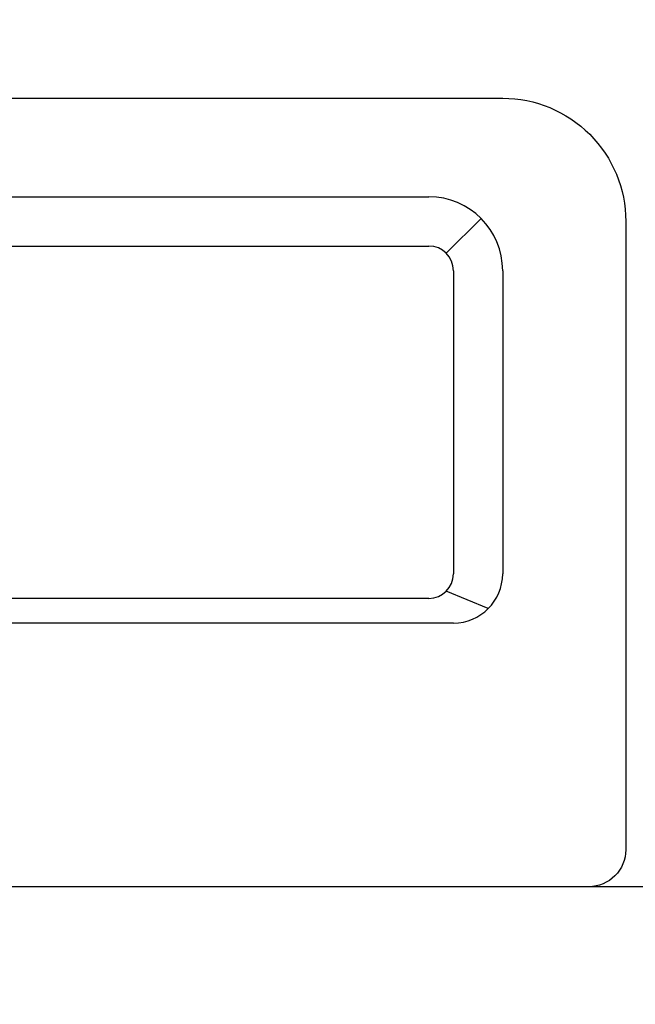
# Model space of a CAD drawing. Header units: centimetres. Extents: x 4120 to 19220, y -7417 to 180.
# Tile 116 of 223: x 12204 to 12229, y -4514 to -4474. Entities that reach past the tile are written whole.
import ezdxf

# ---------------------------------------------------------------- set-up
doc = ezdxf.new("R2010")
doc.units = ezdxf.units.CM
doc.layers.add('A_Wyposażenie', color=8, linetype='Continuous')
doc.layers.add('A_Ściany', color=2, linetype='Continuous')

# ---------------------------------------------------------------- blocks, each defined once
blk = doc.blocks.new('wyposażenie blok')
at = {"layer": 'A_Wyposażenie', "color": 8}
for p, q in [((859.446, -530.5), (903.446, -530.5)), ((904.446, -533.5), (904.446, -545.8)), ((906.446, -533.5), (906.446, -545.8)), ((905.86, -547.214), (904.153, -546.507)), ((903.446, -546.8), (859.446, -546.8)), ((904.446, -547.8), (858.446, -547.8))]:
    blk.add_line(p, q, dxfattribs=at)
blk.add_lwpolyline([(911.446, -557, -0.414214), (909.946, -558.5), (852.946, -558.5, -0.414214), (851.446, -557), (851.446, -531.5, -0.414214), (856.446, -526.5), (906.446, -526.5, -0.414214), (911.446, -531.5), (911.446, -557)], format="xyb", dxfattribs=at)
for points in [[(904.153, -532.793), (905.567, -531.379)], [(859.446, -532.5), (903.446, -532.5)]]:
    blk.add_lwpolyline(points, dxfattribs=at)
for centre, radius, start, end in [((903.446, -533.5), 3, 0, 90), ((903.446, -533.5), 1, 0, 90), ((903.446, -545.8), 1, 270, 0), ((904.446, -545.8), 2, 270, 0)]:
    blk.add_arc(centre, radius, start, end, dxfattribs=at)

msp = doc.modelspace()

# ---------------------------------------------------------------- linework, layer by layer
at = {"layer": 'A_Ściany', "color": 7}
msp.add_lwpolyline([(12339.575, -4681.23), (12339.575, -4668.73), (12331.575, -4668.73), (12331.575, -4623.73), (12321.575, -4623.73), (12321.575, -4668.73), (12145.575, -4668.73), (12145.575, -4518.73), (12321.575, -4518.73), (12321.575, -4523.73), (12331.575, -4523.73), (12331.575, -4508.73), (12284.575, -4508.73), (12284.575, -4473.73), (12274.575, -4473.73), (12274.575, -4508.73), (12145.575, -4508.73), (12145.575, -4333.73)], dxfattribs=at)

# ---------------------------------------------------------------- next in the draw order: block references
at = {"layer": 'A_Wyposażenie'}
msp.add_blockref('wyposażenie blok', (11317.575, -3950.23), dxfattribs=at)

doc.saveas('drawing.dxf')
